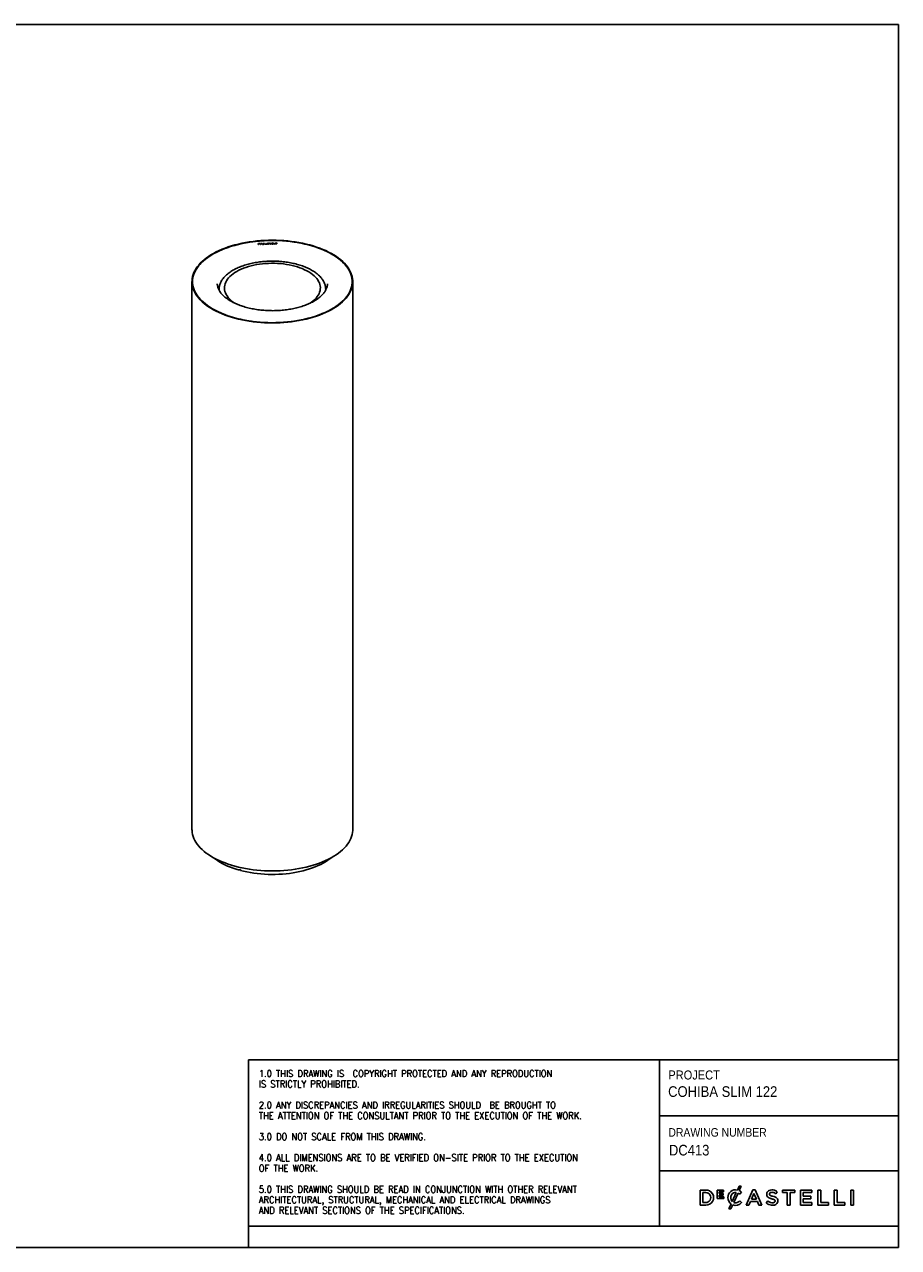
# Model space of a CAD drawing. Header units: millimetres. Extents: x 170 to 3450, y -90 to 2206.
# Tile 2 of 2: x 1810 to 3450, y -90 to 2206. Entities that reach past the tile are written whole.
import ezdxf

# ---------------------------------------------------------------- set-up
doc = ezdxf.new("R2010")
doc.units = ezdxf.units.MM
doc.header["$LTSCALE"] = 7
doc.linetypes.add('SLD-Solido', pattern=[0])
doc.layers.add('NOTE', color=3, linetype='SLD-Solido')
doc.layers.add('SCHIZZI', color=9, linetype='Continuous')
doc.styles.add('SLDTEXTSTYLE0', font='GOTHIC.TTF', dxfattribs={"width": 0.913})
doc.styles.add('SLDTEXTSTYLE1', font='romans__.ttf', dxfattribs={"width": 0.893})

msp = doc.modelspace()

# ---------------------------------------------------------------- linework, layer by layer
for p, q in [((2248.86, 1794.98), (2249.28, 1795)), ((2249.08, 1793.22), (2248.86, 1794.98)), ((2248.88, 1794.81), (2249.28, 1794.83)), ((2249.51, 1793.24), (2249.08, 1793.22)), ((2249.28, 1795), (2249.51, 1793.24)), ((2249.28, 1794.83), (2249.28, 1795)), ((2249.28, 1794.83), (2249.49, 1793.23)), ((2250.68, 1795.04), (2253.05, 1795.13)), ((2250.71, 1794.82), (2250.68, 1795.04)), ((2250.7, 1794.87), (2253.05, 1794.96)), ((2252.65, 1794.89), (2250.71, 1794.82)), ((2252.85, 1793.36), (2252.65, 1794.89)), ((2253.28, 1793.37), (2252.85, 1793.36)), ((2253.05, 1795.13), (2253.28, 1793.37)), ((2253.05, 1794.96), (2253.05, 1795.13)), ((2253.05, 1794.96), (2253.26, 1793.37)), ((2254.37, 1795.17), (2256.75, 1795.25)), ((2254.4, 1794.95), (2254.37, 1795.17)), ((2254.4, 1795), (2256.75, 1795.08)), ((2256.35, 1795.02), (2254.4, 1794.95)), ((2256.54, 1793.49), (2256.35, 1795.02)), ((2256.97, 1793.5), (2256.54, 1793.49)), ((2256.75, 1795.25), (2256.97, 1793.5)), ((2256.75, 1795.08), (2256.75, 1795.25)), ((2256.75, 1795.08), (2256.95, 1793.5)), ((2258.25, 1795.31), (2260.74, 1795.39)), ((2258.28, 1795.08), (2258.25, 1795.31)), ((2258.27, 1795.13), (2260.74, 1795.22)), ((2260.34, 1795.16), (2258.28, 1795.08)), ((2258.35, 1794.54), (2260.41, 1794.61)), ((2258.38, 1794.32), (2258.35, 1794.54)), ((2258.37, 1794.37), (2260.41, 1794.44)), ((2260.44, 1794.39), (2258.38, 1794.32)), ((2258.45, 1793.78), (2260.51, 1793.85)), ((2258.48, 1793.56), (2258.45, 1793.78)), ((2258.47, 1793.61), (2260.51, 1793.68)), ((2260.97, 1793.65), (2258.48, 1793.56)), ((2260.41, 1794.61), (2260.34, 1795.16)), ((2260.41, 1794.44), (2260.41, 1794.61)), ((2260.51, 1793.85), (2260.44, 1794.39)), ((2260.51, 1793.68), (2260.51, 1793.85)), ((2260.74, 1795.39), (2260.97, 1793.65)), ((2260.74, 1795.22), (2260.74, 1795.39)), ((2260.74, 1795.22), (2260.95, 1793.65)), ((2262.3, 1793.9), (2263.41, 1793.94)), ((2262.33, 1793.68), (2262.3, 1793.9)), ((2262.32, 1793.73), (2263.41, 1793.77)), ((2265.11, 1793.78), (2262.33, 1793.68)), ((2263.21, 1795.48), (2263.76, 1795.49)), ((2263.41, 1793.94), (2263.21, 1795.48)), ((2263.24, 1795.31), (2263.76, 1795.32)), ((2263.41, 1793.77), (2263.41, 1793.94)), ((2263.76, 1795.49), (2263.96, 1793.96)), ((2263.76, 1795.32), (2263.76, 1795.49)), ((2263.76, 1795.32), (2263.96, 1793.79)), ((2263.96, 1793.96), (2265.08, 1794)), ((2263.96, 1793.79), (2263.96, 1793.96)), ((2263.96, 1793.79), (2265.08, 1793.83)), ((2265.08, 1794), (2265.11, 1793.78)), ((2265.08, 1793.83), (2265.08, 1794)), ((2265.08, 1793.83), (2265.08, 1793.78)), ((2266.23, 1794.28), (2266.66, 1794.29)), ((2266.33, 1794.11), (2266.66, 1794.12)), ((2266.34, 1795.31), (2266.34, 1795.48)), ((2266.44, 1795.1), (2266.44, 1794.92)), ((2266.45, 1794.87), (2266.45, 1795.04)), ((2266.66, 1794.12), (2266.66, 1794.29)), ((2266.69, 1794.74), (2266.69, 1794.91)), ((2266.93, 1793.91), (2266.93, 1794.08)), ((2268.04, 1793.96), (2268.04, 1794.13)), ((2268.24, 1794.15), (2268.24, 1794.32)), ((2268.31, 1795.38), (2268.31, 1795.55)), ((2268.74, 1795.18), (2268.31, 1795.17)), ((2269.63, 1795.69), (2270.1, 1795.71)), ((2271.38, 1793.97), (2269.63, 1795.69)), ((2269.8, 1795.53), (2270.1, 1795.54)), ((2270.1, 1795.71), (2270.65, 1795.17)), ((2270.1, 1795.54), (2270.1, 1795.71)), ((2270.1, 1795.54), (2270.65, 1795)), ((2270.65, 1795.17), (2272.27, 1795.22)), ((2270.65, 1795), (2270.65, 1795.17)), ((2270.65, 1795), (2272.27, 1795.05)), ((2270.87, 1794.95), (2272.11, 1795)), ((2270.87, 1794.78), (2270.87, 1794.95)), ((2271.58, 1794.25), (2270.87, 1794.95)), ((2271.58, 1794.08), (2270.87, 1794.78)), ((2271.85, 1793.99), (2271.38, 1793.97)), ((2272.11, 1795), (2271.58, 1794.25)), ((2272.11, 1794.83), (2271.58, 1794.08)), ((2271.58, 1794.08), (2271.58, 1794.25)), ((2273.15, 1795.81), (2271.85, 1793.99)), ((2272.11, 1794.83), (2272.11, 1795)), ((2272.27, 1795.22), (2272.68, 1795.8)), ((2272.27, 1795.05), (2272.68, 1795.63)), ((2272.27, 1795.05), (2272.27, 1795.22)), ((2272.68, 1795.8), (2273.15, 1795.81)), ((2272.68, 1795.63), (2272.68, 1795.8)), ((2272.68, 1795.63), (2273.02, 1795.64)), ((2274.76, 1795.44), (2274.46, 1795.6)), ((2274.62, 1793.7), (2274.99, 1794.21)), ((2275.09, 1793.72), (2274.62, 1793.7)), ((2274.63, 1794.34), (2274.88, 1794.52)), ((2274.75, 1793.71), (2274.99, 1794.04)), ((2274.78, 1794.28), (2274.88, 1794.35)), ((2274.88, 1794.35), (2274.88, 1794.52)), ((2274.99, 1794.04), (2274.99, 1794.21)), ((2275.4, 1794.14), (2275.09, 1793.72)), ((2275.14, 1794.42), (2276.05, 1795.67)), ((2275.14, 1794.25), (2276.05, 1795.5)), ((2275.14, 1794.25), (2275.14, 1794.42)), ((2275.55, 1794.35), (2276.45, 1795.59)), ((2275.55, 1794.18), (2275.55, 1794.35)), ((2275.86, 1795.74), (2275.86, 1795.91)), ((2276.05, 1795.5), (2276.05, 1795.67)), ((2276.2, 1795.88), (2276.49, 1796.29)), ((2276.2, 1795.71), (2276.49, 1796.12)), ((2276.2, 1795.71), (2276.2, 1795.88)), ((2276.49, 1796.29), (2276.96, 1796.31)), ((2276.49, 1796.12), (2276.49, 1796.29)), ((2276.49, 1796.12), (2276.84, 1796.13)), ((2276.96, 1796.31), (2276.6, 1795.8)), ((2276.6, 1795.63), (2276.6, 1795.8)), ((2277.05, 1794.84), (2277.05, 1795.01)), ((2277.42, 1795.07), (2277.42, 1795.24)), ((2277.42, 1795.07), (2277.47, 1794.93)), ((2278.44, 1795.23), (2279.83, 1795.28)), ((2278.46, 1795.1), (2278.44, 1795.23)), ((2279.58, 1795.14), (2278.46, 1795.1)), ((2278.5, 1794.8), (2279.62, 1794.84)), ((2278.52, 1794.67), (2278.5, 1794.8)), ((2279.63, 1794.71), (2278.52, 1794.67)), ((2278.55, 1794.38), (2279.67, 1794.42)), ((2278.57, 1794.25), (2278.55, 1794.38)), ((2279.95, 1794.3), (2278.57, 1794.25)), ((2279.62, 1794.84), (2279.58, 1795.14)), ((2279.58, 1795.1), (2279.83, 1795.11)), ((2279.62, 1794.71), (2279.62, 1794.84)), ((2279.67, 1794.42), (2279.63, 1794.71)), ((2279.67, 1794.29), (2279.67, 1794.42)), ((2279.83, 1795.28), (2279.95, 1794.3)), ((2279.83, 1795.11), (2279.83, 1795.28)), ((2279.83, 1795.11), (2279.93, 1794.3)), ((2280.87, 1795.45), (2280.87, 1795.63)), ((2281.15, 1795.26), (2281.15, 1795.09)), ((2282.24, 1796.13), (2283.78, 1796.18)), ((2282.24, 1795.96), (2282.24, 1796.13)), ((2282.24, 1795.96), (2283.78, 1796.01)), ((2282.3, 1795.91), (2283.38, 1795.95)), ((2283.55, 1794.64), (2282.67, 1794.61)), ((2282.67, 1794.44), (2282.67, 1794.61)), ((2283.55, 1794.47), (2282.67, 1794.44)), ((2284, 1794.44), (2282.69, 1794.39)), ((2283.38, 1795.95), (2283.55, 1794.64)), ((2283.55, 1794.47), (2283.55, 1794.64)), ((2283.78, 1796.18), (2284, 1794.44)), ((2283.78, 1796.01), (2283.78, 1796.18)), ((2283.78, 1796.01), (2283.98, 1794.43)), ((2345.11, 1792.1), (2345.25, 1792.06)), ((2345.71, 1792.52), (2345.25, 1792.06)), ((2345.25, 1792.06), (2345.25, 1792.06)), ((2345.43, 1792.01), (2345.89, 1792.47)), ((2345.43, 1792.01), (2345.57, 1791.97)), ((2345.43, 1792.01), (2345.43, 1792.01)), ((2345.57, 1792.55), (2345.71, 1792.52)), ((2345.71, 1792.29), (2345.71, 1792.52)), ((2345.89, 1792.47), (2346.04, 1792.43)), ((2124.79, 1723.71), (2124.79, 695.11)), ((2426.49, 695.11), (2426.49, 1723.71)), ((2172.18, 1719.65), (2172.19, 1719.37)), ((2175.64, 1709.18), (2175.64, 1708.41)), ((2175.64, 1708.88), (2175.64, 1709.18)), ((2375.64, 1709.18), (2375.63, 1708.6)), ((2375.64, 1708.41), (2375.64, 1709.18)), ((2379.08, 1719.36), (2379.09, 1719.5)), ((2213.85, 620.48), (2213.85, 618.77)), ((2214.79, 620.22), (2214.79, 619.68)), ((2215.62, 618.29), (2215.62, 620)), ((2213.85, 618.77), (2214.79, 619.68))]:
    msp.add_line(p, q)
at = {"flags": 128}
for points in [[(2346.04, 1792.43), (2352.4, 1790.6), (2358.58, 1788.61), (2364.57, 1786.47), (2370.35, 1784.19), (2375.9, 1781.76), (2381.23, 1779.2), (2386.31, 1776.51), (2391.13, 1773.7), (2395.68, 1770.76), (2399.95, 1767.72), (2403.93, 1764.58), (2407.61, 1761.34), (2410.99, 1758.02), (2414.05, 1754.61), (2416.78, 1751.13), (2419.19, 1747.59), (2421.26, 1743.99), (2422.99, 1740.35), (2424.38, 1736.66), (2425.42, 1732.95), (2426.11, 1729.21), (2426.45, 1725.47), (2426.44, 1721.71), (2426.07, 1717.96), (2425.36, 1714.23), (2424.29, 1710.52), (2422.88, 1706.84), (2421.13, 1703.19), (2419.04, 1699.6), (2416.61, 1696.06), (2413.85, 1692.59), (2410.77, 1689.19), (2407.38, 1685.87), (2403.67, 1682.63), (2399.67, 1679.5), (2395.38, 1676.46), (2390.81, 1673.54), (2385.97, 1670.74), (2380.88, 1668.05), (2375.54, 1665.5), (2369.96, 1663.08), (2364.17, 1660.81), (2358.17, 1658.68), (2351.97, 1656.7), (2345.6, 1654.88), (2339.07, 1653.22), (2332.39, 1651.73), (2325.57, 1650.4), (2318.64, 1649.25), (2311.61, 1648.26), (2304.49, 1647.46), (2297.31, 1646.83), (2290.07, 1646.38), (2282.81, 1646.11), (2275.52, 1646.02), (2268.24, 1646.11), (2260.97, 1646.39), (2253.74, 1646.84), (2246.56, 1647.48), (2239.45, 1648.29), (2232.42, 1649.28), (2225.49, 1650.44), (2218.68, 1651.77), (2212, 1653.27), (2205.47, 1654.94), (2199.1, 1656.76), (2192.91, 1658.74), (2186.92, 1660.88), (2181.13, 1663.16), (2175.56, 1665.58), (2170.23, 1668.13), (2165.14, 1670.82), (2160.31, 1673.63), (2155.75, 1676.56), (2151.47, 1679.59), (2147.48, 1682.73), (2143.79, 1685.97), (2140.4, 1689.29), (2137.33, 1692.69), (2134.58, 1696.17), (2132.17, 1699.71), (2130.08, 1703.31), (2128.34, 1706.95), (2126.94, 1710.63), (2125.89, 1714.35), (2125.18, 1718.08), (2124.83, 1721.83), (2124.83, 1725.58), (2125.18, 1729.33), (2125.88, 1733.07), (2126.93, 1736.78), (2128.33, 1740.46), (2130.07, 1744.11), (2132.16, 1747.7), (2134.57, 1751.24), (2137.32, 1754.72), (2140.39, 1758.12), (2143.77, 1761.45), (2147.46, 1764.68), (2151.45, 1767.82), (2155.73, 1770.86), (2160.29, 1773.78), (2165.12, 1776.59), (2170.21, 1779.28), (2175.54, 1781.84), (2181.1, 1784.26), (2186.89, 1786.54), (2192.88, 1788.67), (2199.07, 1790.66), (2205.44, 1792.48), (2211.97, 1794.15), (2218.64, 1795.65), (2225.45, 1796.98), (2232.38, 1798.15), (2239.41, 1799.13), (2246.52, 1799.95), (2253.7, 1800.58), (2260.94, 1801.04), (2268.2, 1801.31), (2275.49, 1801.41), (2282.77, 1801.32), (2290.04, 1801.05), (2297.27, 1800.61), (2304.46, 1799.98), (2311.57, 1799.17), (2318.6, 1798.19), (2325.54, 1797.03), (2332.35, 1795.71), (2339.04, 1794.21), (2345.57, 1792.55)], [(2345.57, 1791.97), (2351.94, 1790.14), (2358.12, 1788.15), (2364.11, 1786), (2369.89, 1783.71), (2375.45, 1781.28), (2380.77, 1778.71), (2385.84, 1776.01), (2390.65, 1773.19), (2395.19, 1770.25), (2399.44, 1767.19), (2403.41, 1764.04), (2407.06, 1760.79), (2410.41, 1757.45), (2413.44, 1754.03), (2416.14, 1750.54), (2418.51, 1746.99), (2420.54, 1743.38), (2422.23, 1739.73), (2423.56, 1736.04), (2424.55, 1732.31), (2425.19, 1728.57), (2425.47, 1724.82), (2425.4, 1721.06), (2424.97, 1717.31), (2424.19, 1713.58), (2423.05, 1709.87), (2421.57, 1706.19), (2419.74, 1702.55), (2417.57, 1698.96), (2415.06, 1695.44), (2412.23, 1691.98), (2409.07, 1688.59), (2405.59, 1685.29), (2401.81, 1682.08), (2397.72, 1678.96), (2393.35, 1675.96), (2388.7, 1673.06), (2383.78, 1670.29), (2378.6, 1667.64), (2373.18, 1665.13), (2367.53, 1662.75), (2361.66, 1660.52), (2355.59, 1658.44), (2349.33, 1656.51), (2342.89, 1654.75), (2336.3, 1653.14), (2329.56, 1651.71), (2322.69, 1650.44), (2315.71, 1649.35), (2308.64, 1648.43), (2301.49, 1647.69), (2294.27, 1647.14), (2287.02, 1646.76), (2279.73, 1646.57), (2272.44, 1646.55), (2265.15, 1646.73), (2257.89, 1647.08), (2250.67, 1647.62), (2243.51, 1648.33), (2236.43, 1649.23), (2229.43, 1650.3), (2222.55, 1651.54), (2215.8, 1652.96), (2209.18, 1654.54), (2202.73, 1656.29), (2196.44, 1658.2), (2190.35, 1660.26), (2184.45, 1662.47), (2178.77, 1664.83), (2173.32, 1667.33), (2168.12, 1669.96), (2163.17, 1672.71), (2158.48, 1675.59), (2154.07, 1678.59), (2149.95, 1681.69), (2146.13, 1684.89), (2142.62, 1688.18), (2139.42, 1691.55), (2136.54, 1695.01), (2133.99, 1698.53), (2131.78, 1702.11), (2129.91, 1705.74), (2128.38, 1709.41), (2127.21, 1713.12), (2126.38, 1716.85), (2125.91, 1720.6), (2125.79, 1724.36), (2126.03, 1728.11), (2126.62, 1731.85), (2127.57, 1735.58), (2128.86, 1739.28), (2130.51, 1742.94), (2132.5, 1746.55), (2134.82, 1750.11), (2137.48, 1753.61), (2140.47, 1757.04), (2143.78, 1760.38), (2147.4, 1763.65), (2151.33, 1766.81), (2155.54, 1769.88), (2160.05, 1772.83), (2164.83, 1775.67), (2169.87, 1778.39), (2175.16, 1780.97), (2180.68, 1783.42), (2186.44, 1785.73), (2192.4, 1787.89), (2198.57, 1789.9), (2204.91, 1791.76), (2211.42, 1793.45), (2218.09, 1794.97), (2224.89, 1796.33), (2231.81, 1797.52), (2238.83, 1798.53), (2245.95, 1799.36), (2253.13, 1800.02), (2260.36, 1800.49), (2267.64, 1800.78), (2274.93, 1800.89), (2282.22, 1800.82), (2289.5, 1800.56), (2296.74, 1800.12), (2303.93, 1799.5), (2311.06, 1798.71), (2318.1, 1797.73), (2325.05, 1796.58), (2331.87, 1795.25), (2338.56, 1793.76), (2345.11, 1792.1)], [(2265.65, 1800.72), (2258.38, 1800.38), (2251.16, 1799.86), (2243.99, 1799.15), (2236.89, 1798.27), (2229.89, 1797.21), (2223, 1795.97), (2216.23, 1794.57), (2209.6, 1793), (2203.13, 1791.26), (2196.83, 1789.36), (2190.72, 1787.31), (2184.81, 1785.1), (2179.11, 1782.75), (2173.65, 1780.26), (2168.42, 1777.64), (2163.45, 1774.88), (2158.75, 1772.01), (2154.32, 1769.02), (2150.18, 1765.92), (2146.34, 1762.73), (2142.81, 1759.44), (2139.59, 1756.07), (2136.69, 1752.62), (2134.12, 1749.1), (2131.89, 1745.52), (2130, 1741.89), (2128.46, 1738.22), (2127.26, 1734.51), (2126.41, 1730.77), (2125.92, 1727.02), (2125.79, 1723.27), (2126.01, 1719.51), (2126.58, 1715.76), (2127.51, 1712.03), (2128.79, 1708.33), (2130.42, 1704.67), (2132.39, 1701.05), (2134.71, 1697.49), (2137.35, 1693.98), (2140.33, 1690.55), (2143.62, 1687.2), (2147.23, 1683.93), (2151.14, 1680.76), (2155.35, 1677.69), (2159.85, 1674.72), (2164.61, 1671.88), (2169.65, 1669.16), (2174.93, 1666.56), (2180.45, 1664.11), (2186.2, 1661.79), (2192.16, 1659.62), (2198.32, 1657.6), (2204.66, 1655.74), (2211.17, 1654.04), (2217.83, 1652.51), (2224.63, 1651.14), (2231.55, 1649.95), (2238.58, 1648.93), (2245.69, 1648.09), (2252.87, 1647.43), (2260.11, 1646.95), (2267.39, 1646.65), (2274.68, 1646.54), (2281.98, 1646.61), (2289.26, 1646.86), (2296.51, 1647.29), (2303.71, 1647.9), (2310.84, 1648.7), (2317.89, 1649.67), (2324.84, 1650.82), (2331.68, 1652.14), (2338.38, 1653.63), (2344.93, 1655.28), (2351.31, 1657.1), (2357.52, 1659.08), (2363.53, 1661.21), (2369.34, 1663.49), (2374.92, 1665.91), (2380.27, 1668.47), (2385.37, 1671.16), (2390.21, 1673.97), (2394.77, 1676.9), (2399.06, 1679.94), (2403.05, 1683.09), (2406.74, 1686.33), (2410.11, 1689.67), (2413.17, 1693.08), (2415.91, 1696.56), (2418.31, 1700.11), (2420.37, 1703.72), (2422.09, 1707.37), (2423.46, 1711.06), (2424.48, 1714.79), (2425.15, 1718.53), (2425.46, 1722.28), (2425.42, 1726.04), (2425.02, 1729.8), (2424.27, 1733.53), (2423.16, 1737.25), (2421.71, 1740.93), (2419.91, 1744.58), (2417.77, 1748.17), (2415.29, 1751.7), (2412.47, 1755.17), (2409.34, 1758.57), (2405.88, 1761.88), (2402.12, 1765.1), (2398.06, 1768.22), (2393.71, 1771.24), (2389.08, 1774.14), (2384.17, 1776.93), (2379.02, 1779.59), (2373.61, 1782.11), (2367.97, 1784.5), (2362.12, 1786.74), (2356.06, 1788.84), (2349.81, 1790.78), (2343.38, 1792.56), (2336.79, 1794.17), (2330.06, 1795.62), (2323.2, 1796.9), (2316.22, 1798.01), (2309.15, 1798.94), (2302, 1799.69), (2294.78, 1800.26), (2287.53, 1800.65), (2280.24, 1800.86), (2272.94, 1800.88), (2265.65, 1800.72)], [(2266.03, 1794.98), (2266.01, 1795.05), (2266.01, 1795.12), (2266.02, 1795.18), (2266.05, 1795.25), (2266.1, 1795.31), (2266.17, 1795.37), (2266.25, 1795.43), (2266.34, 1795.48)], [(2266.63, 1795.31), (2266.57, 1795.28), (2266.53, 1795.25), (2266.49, 1795.22), (2266.47, 1795.19), (2266.45, 1795.15), (2266.44, 1795.11), (2266.44, 1795.07), (2266.45, 1795.04)], [(2266.44, 1794.92), (2266.44, 1794.9), (2266.45, 1794.87)], [(2268.04, 1794.13), (2268.14, 1794.17), (2268.2, 1794.23), (2268.24, 1794.29), (2268.24, 1794.36), (2268.2, 1794.42), (2268.14, 1794.47), (2268.04, 1794.52), (2267.93, 1794.55)], [(2268.07, 1794.76), (2268.29, 1794.7), (2268.47, 1794.62), (2268.59, 1794.51), (2268.66, 1794.39), (2268.66, 1794.26), (2268.6, 1794.14), (2268.47, 1794.03), (2268.29, 1793.95)], [(2277.01, 1795.19), (2277.04, 1795.07), (2277.05, 1794.96), (2277.01, 1794.84), (2276.93, 1794.73), (2276.83, 1794.63), (2276.69, 1794.54), (2276.52, 1794.47), (2276.33, 1794.41)], [(2277.42, 1795.24), (2277.47, 1795.09), (2277.47, 1794.94), (2277.42, 1794.79), (2277.33, 1794.64), (2277.18, 1794.51), (2277, 1794.39), (2276.77, 1794.29), (2276.52, 1794.21)], [(2281.21, 1794.65), (2281.04, 1794.75), (2280.91, 1794.86), (2280.81, 1794.98), (2280.74, 1795.11), (2280.72, 1795.24), (2280.73, 1795.37), (2280.78, 1795.5), (2280.87, 1795.63)], [(2281.51, 1794.81), (2281.39, 1794.88), (2281.29, 1794.96), (2281.21, 1795.05), (2281.17, 1795.15), (2281.15, 1795.24), (2281.16, 1795.34), (2281.19, 1795.44), (2281.26, 1795.53)], [(2204.71, 1683.22), (2203.74, 1683.87), (2200.48, 1686.25), (2197.52, 1688.73), (2194.87, 1691.31), (2192.54, 1693.96), (2190.53, 1696.68), (2188.86, 1699.46), (2187.53, 1702.29), (2186.55, 1705.16), (2185.92, 1708.05), (2185.65, 1710.96), (2185.73, 1713.88), (2186.17, 1716.78), (2186.95, 1719.66), (2188.09, 1722.51), (2189.58, 1725.32), (2191.4, 1728.08), (2193.56, 1730.77), (2196.04, 1733.39), (2198.83, 1735.92), (2201.93, 1738.36), (2205.32, 1740.69), (2208.98, 1742.9), (2212.91, 1745), (2217.09, 1746.96), (2221.5, 1748.79), (2226.12, 1750.46), (2230.94, 1751.99), (2235.93, 1753.35), (2241.08, 1754.56), (2246.36, 1755.59), (2251.77, 1756.45), (2257.26, 1757.13), (2262.83, 1757.64), (2268.45, 1757.96), (2274.1, 1758.1), (2279.75, 1758.06), (2285.39, 1757.84), (2290.99, 1757.43), (2296.52, 1756.84), (2301.98, 1756.08), (2307.33, 1755.14), (2312.56, 1754.03), (2317.64, 1752.75)], [(2317.64, 1752.75), (2322.55, 1751.31), (2327.28, 1749.72), (2331.81, 1747.97), (2336.11, 1746.08), (2340.18, 1744.06), (2343.99, 1741.91), (2347.53, 1739.64), (2350.79, 1737.26), (2353.75, 1734.78), (2356.4, 1732.21), (2358.74, 1729.55), (2360.74, 1726.83), (2362.41, 1724.05), (2363.74, 1721.22), (2364.72, 1718.35), (2365.35, 1715.46), (2365.62, 1712.55), (2365.54, 1709.64), (2365.11, 1706.73), (2364.32, 1703.85), (2363.18, 1701), (2361.69, 1698.19), (2359.87, 1695.43), (2357.71, 1692.74), (2355.23, 1690.12), (2352.44, 1687.59), (2349.34, 1685.16), (2347.1, 1683.58)], [(2124.79, 695.11), (2124.83, 693.23), (2125.18, 689.48), (2125.89, 685.75), (2126.94, 682.03), (2128.34, 678.35), (2130.08, 674.71), (2132.17, 671.11), (2134.58, 667.57), (2137.33, 664.09), (2140.4, 660.69), (2143.79, 657.37), (2147.48, 654.13), (2151.47, 650.99), (2155.75, 647.96), (2160.31, 645.03), (2165.14, 642.22), (2170.23, 639.53), (2175.56, 636.98), (2181.13, 634.56), (2186.92, 632.28), (2192.91, 630.14), (2199.1, 628.16), (2205.47, 626.34), (2212, 624.67), (2218.68, 623.17), (2225.49, 621.84), (2232.42, 620.68), (2239.45, 619.69), (2246.56, 618.88), (2253.74, 618.24), (2260.97, 617.79), (2268.24, 617.51), (2275.52, 617.42), (2282.81, 617.51), (2290.07, 617.78), (2297.31, 618.23), (2304.49, 618.86), (2311.61, 619.66), (2318.64, 620.64), (2325.57, 621.8), (2332.39, 623.13), (2339.07, 624.62), (2345.6, 626.28), (2351.97, 628.1), (2358.17, 630.08), (2364.17, 632.21), (2369.96, 634.48), (2375.54, 636.9), (2380.88, 639.45), (2385.97, 642.13), (2390.81, 644.94), (2395.38, 647.86), (2399.67, 650.9), (2403.67, 654.03), (2407.38, 657.27), (2410.77, 660.59), (2413.85, 663.99), (2416.61, 667.46), (2419.04, 671), (2421.13, 674.59), (2422.88, 678.24), (2424.29, 681.92), (2425.36, 685.63), (2426.07, 689.36), (2426.44, 693.11), (2426.49, 695.11)], [(2213.85, 618.77), (2207.96, 620.5), (2202.26, 622.39), (2196.76, 624.42), (2191.47, 626.61), (2186.41, 628.92), (2181.58, 631.38), (2177.02, 633.95), (2172.71, 636.65), (2168.69, 639.46), (2165.1, 642.25)], [(2386.18, 642.25), (2383.74, 640.32), (2379.8, 637.48), (2375.58, 634.75), (2371.08, 632.14), (2366.34, 629.65), (2361.34, 627.29), (2356.12, 625.06), (2350.68, 622.98), (2345.04, 621.05), (2339.21, 619.27), (2333.21, 617.65), (2327.05, 616.19), (2320.75, 614.9), (2314.34, 613.78), (2307.82, 612.83), (2301.21, 612.06), (2294.53, 611.47), (2287.8, 611.05), (2281.04, 610.82), (2274.27, 610.76), (2267.5, 610.89), (2260.75, 611.2), (2254.04, 611.69), (2247.39, 612.35), (2240.81, 613.2), (2234.33, 614.21), (2227.96, 615.4), (2221.72, 616.76), (2215.62, 618.29)]]:
    msp.add_lwpolyline(points, dxfattribs=at)
for centre, radius, start, end in [((2266.52, 1794.8), 0.54, 109.09925, 156.59494), ((2266.61, 1795.44), 0.734, 218.3863, 268.22702), ((2266.85, 1794.54), 0.667, 203.29654, 260.29189), ((2267.45, 1792.4), 3.27, 74.65404, 109.7611), ((2267.45, 1792.23), 3.27, 74.65404, 109.7611), ((2266.72, 1795.27), 0.359, 220.46733, 265.14556), ((2266.72, 1795.1), 0.359, 220.46733, 265.14556), ((2267.79, 1802.02), 7.42, 260.61795, 266.45339), ((2267.44, 1792.92), 2.52, 74.7503, 108.90816), ((2267.01, 1794.46), 0.389, 205.62339, 257.06883), ((2267.01, 1794.29), 0.389, 205.62339, 257.06883), ((2268.06, 1804.4), 9.59, 261.80203, 266.00464), ((2268.06, 1804.23), 9.59, 261.80203, 266.00464), ((2267.41, 1796.53), 2.73, 255.72809, 288.89082), ((2267.41, 1795.97), 1.95, 255.72231, 288.972), ((2267.41, 1795.8), 1.95, 255.72231, 288.972), ((2266.96, 1788.85), 5.78, 80.29532, 86.24068), ((2266.96, 1788.29), 6.56, 80.29529, 86.24087), ((2266.96, 1788.12), 6.56, 80.29529, 86.24087), ((2268.01, 1794.19), 0.241, 279.13468, 349.86358), ((2268.03, 1793.86), 0.729, 31.41753, 87.33478), ((2268.04, 1795.08), 0.284, 17.14261, 76.51433), ((2268.22, 1795.01), 0.553, 18.1823, 79.8344), ((2268.1, 1794.63), 0.779, 44.63155, 74.36075), ((2275.68, 1793.35), 2.56, 85.94488, 118.60132), ((2275.71, 1792.97), 2.77, 86.7918, 113.17131), ((2275.54, 1796.35), 2.21, 245.58375, 255.62594), ((2275.69, 1793.83), 1.86, 85.52488, 120.08839), ((2275.57, 1795.94), 1.58, 244.22525, 254.2799), ((2275.57, 1795.77), 1.58, 244.22525, 254.2799), ((2275.76, 1797.29), 3.18, 263.39154, 283.79631), ((2275.76, 1796.71), 2.37, 264.7813, 283.78842), ((2275.76, 1796.54), 2.37, 264.7813, 283.78842), ((2275.79, 1793.31), 2.38, 83.72247, 88.81357), ((2275.79, 1792.73), 3.18, 82.59706, 88.65191), ((2275.79, 1792.56), 3.18, 82.59706, 88.65191), ((2276.25, 1795.06), 0.831, 275.37816, 344.43801), ((2276.25, 1794.73), 0.878, 30.85118, 77.26387), ((2276.37, 1794.58), 1.25, 32.27423, 79.31066), ((2276.37, 1794.4), 1.25, 32.27423, 79.31066), ((2281.28, 1795.06), 0.568, 135.92762, 168.13783), ((2282.28, 1793.93), 2.2, 91.02218, 129.5984), ((2282.28, 1793.76), 2.2, 91.02218, 129.5984), ((2281.69, 1795.16), 0.552, 186.92507, 250.53665), ((2282.41, 1797.27), 2.88, 245.30843, 271.53868), ((2282.33, 1794.22), 1.69, 91.07939, 129.32665), ((2282.43, 1796.81), 2.2, 245.39432, 271.62036), ((2282.43, 1796.64), 2.2, 245.39432, 271.62036), ((2282.46, 1804.12), 9.52, 270.15081, 271.23851), ((2282.46, 1803.95), 9.52, 270.15081, 271.23851), ((2282.46, 1804.74), 10.35, 270.15081, 271.23851), ((2265.89, 808.47), 195.06, 254.52521, 255.06576)]:
    msp.add_arc(centre, radius, start, end)
for points, knots in [([(2375.59, 1708.55), (2375.61, 1708.99), (2375.67, 1710.42), (2375.44, 1712.86), (2374.91, 1715.86), (2374.06, 1718.83), (2372.89, 1721.76), (2371.42, 1724.66), (2369.64, 1727.51), (2367.55, 1730.3), (2365.17, 1733.03), (2362.5, 1735.67), (2359.55, 1738.23), (2356.34, 1740.69), (2352.86, 1743.05), (2349.14, 1745.3), (2345.19, 1747.43), (2341.02, 1749.43), (2336.65, 1751.3), (2332.08, 1753.04), (2327.34, 1754.64), (2322.44, 1756.09), (2317.4, 1757.39), (2312.23, 1758.55), (2306.94, 1759.54), (2301.55, 1760.39), (2296.09, 1761.07), (2290.56, 1761.59), (2284.99, 1761.94), (2279.38, 1762.13), (2273.77, 1762.16), (2268.16, 1762.02), (2262.58, 1761.72), (2257.03, 1761.26), (2251.54, 1760.63), (2246.13, 1759.84), (2240.81, 1758.9), (2235.6, 1757.8), (2230.51, 1756.55), (2225.57, 1755.14), (2220.77, 1753.59), (2216.15, 1751.91), (2211.71, 1750.08), (2207.47, 1748.12), (2203.45, 1746.03), (2199.64, 1743.83), (2196.08, 1741.5), (2192.76, 1739.06), (2189.71, 1736.52), (2186.93, 1733.89), (2184.43, 1731.16), (2182.23, 1728.36), (2180.34, 1725.49), (2178.75, 1722.56), (2177.49, 1719.59), (2176.54, 1716.59), (2175.93, 1713.57), (2175.63, 1710.99), (2175.67, 1709.42), (2175.68, 1708.85)], [0, 0, 0, 0, 0.0074473, 0.0247173, 0.0419895, 0.0593055, 0.0767037, 0.0942094, 0.1118325, 0.1295688, 0.1474036, 0.1653162, 0.183285, 0.2012901, 0.2193152, 0.2373481, 0.255378, 0.2734003, 0.2914121, 0.3094123, 0.3274006, 0.3453774, 0.3633434, 0.3812998, 0.3992477, 0.4171882, 0.4351227, 0.4530523, 0.4709785, 0.4889022, 0.5068249, 0.5247476, 0.5426712, 0.560597, 0.5785261, 0.5964598, 0.6143993, 0.632346, 0.6503013, 0.6682664, 0.6862426, 0.7042311, 0.722233, 0.7402489, 0.758279, 0.7763226, 0.7943775, 0.81244, 0.8305015, 0.8485498, 0.8665696, 0.8845411, 0.9024413, 0.920247, 0.9379389, 0.9555073, 0.9729565, 0.9903073, 1, 1, 1, 1]), ([(2379.07, 1719.49), (2379.01, 1718.65), (2378.88, 1716.87), (2378.3, 1714.17), (2377.41, 1711.39), (2376.21, 1708.65), (2374.71, 1705.94), (2372.92, 1703.28), (2370.84, 1700.67), (2368.48, 1698.12), (2365.84, 1695.62), (2362.93, 1693.2), (2359.75, 1690.85), (2356.32, 1688.59), (2352.64, 1686.42), (2348.73, 1684.34), (2344.59, 1682.38), (2340.23, 1680.53), (2335.68, 1678.79), (2330.94, 1677.19), (2326.03, 1675.71), (2320.96, 1674.38), (2315.75, 1673.18), (2310.42, 1672.14), (2304.97, 1671.24), (2299.44, 1670.49), (2293.83, 1669.91), (2288.16, 1669.47), (2282.46, 1669.2), (2276.73, 1669.09), (2271, 1669.14), (2265.29, 1669.35), (2259.6, 1669.72), (2253.97, 1670.25), (2248.4, 1670.94), (2242.92, 1671.78), (2237.54, 1672.77), (2232.28, 1673.91), (2227.15, 1675.19), (2222.18, 1676.61), (2217.37, 1678.17), (2212.74, 1679.86), (2208.31, 1681.66), (2204.08, 1683.59), (2200.08, 1685.62), (2196.31, 1687.76), (2192.79, 1689.99), (2189.52, 1692.3), (2186.52, 1694.69), (2183.78, 1697.14), (2181.33, 1699.66), (2179.16, 1702.22), (2177.27, 1704.83), (2175.67, 1707.48), (2174.36, 1710.15), (2173.35, 1712.86), (2172.64, 1715.6), (2172.26, 1717.85), (2172.23, 1719.2), (2172.22, 1719.62)], [0, 0, 0, 0, 0.0168009, 0.0353449, 0.0537589, 0.0719985, 0.0900595, 0.1079639, 0.1257449, 0.1434365, 0.1610683, 0.1786638, 0.1962406, 0.2138111, 0.2313822, 0.2489594, 0.2665469, 0.2841466, 0.3017595, 0.3193856, 0.3370245, 0.3546753, 0.3723369, 0.3900082, 0.4076879, 0.4253747, 0.4430674, 0.4607648, 0.4784655, 0.4961685, 0.5138724, 0.531576, 0.5492777, 0.5669764, 0.5846709, 0.6023598, 0.6200419, 0.6377158, 0.6553804, 0.6730341, 0.6906759, 0.7083043, 0.7259185, 0.7435178, 0.7611017, 0.778671, 0.7962271, 0.8137732, 0.8313149, 0.8488577, 0.8664124, 0.8839947, 0.901626, 0.9193338, 0.9371506, 0.9551106, 0.9732427, 0.9915577, 1, 1, 1, 1])]:
    msp.add_open_spline(points, degree=3, knots=knots)
at = {"layer": 'SCHIZZI'}
msp.add_line((3450.32, 2206.39), (170.48, 2206.39), dxfattribs=at)
at = {"layer": 'SCHIZZI', "color": 7, "true_color": 0xffffff}
for p, q in [((3450.48, -89.61), (3450.32, 2206.39)), ((2230.93, 262.59), (2230.93, -49.61)), ((2230.93, 262.59), (3450.45, 262.59)), ((3002.27, 262.59), (3002.27, -49.61)), ((3002.27, 157.94), (3450.46, 157.94)), ((3002.27, 54.22), (3450.47, 54.22)), ((3151.54, 25.78), (3148.15, 18.34)), ((3155.45, 25.78), (3151.54, 25.78)), ((3151.57, 17.26), (3155.45, 25.78)), ((3088.64, 18.3), (3078.09, 18.3)), ((3078.09, 18.3), (3078.09, -9.89)), ((3083.28, -5.14), (3083.28, 13.55)), ((3083.28, 13.55), (3088.64, 13.55)), ((3122.28, 18.1), (3110.48, 18.1)), ((3110.48, 18.1), (3110.48, 2.47)), ((3110.48, 2.47), (3122.39, 2.47)), ((3113.9, 11.87), (3113.9, 15.04)), ((3113.9, 15.04), (3122.28, 15.04)), ((3121.27, 11.87), (3113.9, 11.87)), ((3113.9, 8.81), (3121.27, 8.81)), ((3113.9, 5.53), (3113.9, 8.81)), ((3122.39, 5.53), (3113.9, 5.53)), ((3121.27, 8.81), (3121.27, 11.87)), ((3122.28, 15.04), (3122.28, 18.1)), ((3122.39, 2.47), (3122.39, 5.53)), ((3130.26, 4.07), (3130.26, 4.12)), ((3146.06, 13.89), (3138.41, -2.91)), ((3141.4, -4.93), (3149.46, 12.77)), ((3152.56, 10.46), (3155.9, 14.3)), ((3155.9, 14.3), (3155.8, 14.39)), ((3176.82, 18.5), (3164.42, -9.89)), ((3174.53, 1.48), (3179.1, 12.14)), ((3183.72, 1.48), (3174.53, 1.48)), ((3181.55, 18.5), (3176.82, 18.5)), ((3179.1, 12.14), (3183.72, 1.48)), ((3181.58, 18.41), (3181.55, 18.5)), ((3193.94, -9.89), (3181.58, 18.41)), ((3220.19, 11.23), (3222.98, 15.16)), ((3255.74, 18.3), (3232.82, 18.3)), ((3232.82, 18.3), (3232.82, 13.47)), ((3232.82, 13.47), (3241.67, 13.47)), ((3241.67, 13.47), (3241.67, -9.89)), ((3246.89, -9.89), (3246.89, 13.47)), ((3246.89, 13.47), (3255.74, 13.47)), ((3255.74, 13.47), (3255.74, 18.3)), ((3287.59, 18.3), (3266.62, 18.3)), ((3266.62, 18.3), (3266.62, -9.89)), ((3271.81, 6.66), (3271.81, 13.63)), ((3271.81, 13.63), (3287.59, 13.63)), ((3285.8, 6.66), (3271.81, 6.66)), ((3271.81, 1.99), (3285.8, 1.99)), ((3271.81, -5.22), (3271.81, 1.99)), ((3285.8, 1.99), (3285.8, 6.66)), ((3287.59, 13.63), (3287.59, 18.3)), ((3304.49, 18.3), (3299.31, 18.3)), ((3299.31, 18.3), (3299.31, -9.89)), ((3304.49, -5.14), (3304.49, 18.3)), ((3335.14, 18.3), (3329.96, 18.3)), ((3329.96, 18.3), (3329.96, -9.89)), ((3335.14, -5.14), (3335.14, 18.3)), ((3360.89, 18.3), (3360.89, -9.89)), ((3366.07, 18.3), (3360.89, 18.3)), ((3366.07, -9.89), (3366.07, 18.3)), ((3078.09, -9.89), (3088.64, -9.89)), ((3088.64, -5.14), (3083.28, -5.14)), ((3136.19, -7.77), (3131.97, -17.03)), ((3131.97, -17.03), (3135.89, -17.03)), ((3135.89, -17.03), (3139.35, -9.44)), ((3156.1, -5.28), (3152.76, -1.9)), ((3156, -5.38), (3156.1, -5.28)), ((3164.42, -9.89), (3169.75, -9.89)), ((3169.75, -9.89), (3172.62, -3.15)), ((3172.62, -3.15), (3185.63, -3.15)), ((3185.63, -3.15), (3188.46, -9.89)), ((3188.46, -9.89), (3193.94, -9.89)), ((3205.19, -2.04), (3202.06, -5.76)), ((3241.67, -9.89), (3246.89, -9.89)), ((3266.62, -9.89), (3287.79, -9.89)), ((3287.79, -5.22), (3271.81, -5.22)), ((3287.79, -9.89), (3287.79, -5.22)), ((3299.31, -9.89), (3319.16, -9.89)), ((3319.16, -5.14), (3304.49, -5.14)), ((3319.16, -9.89), (3319.16, -5.14)), ((3329.96, -9.89), (3349.81, -9.89)), ((3349.81, -5.14), (3335.14, -5.14)), ((3349.81, -9.89), (3349.81, -5.14)), ((3360.89, -9.89), (3366.07, -9.89)), ((2230.93, -49.61), (2230.93, -89.61)), ((2230.93, -49.61), (3450.47, -49.61)), ((170.48, -89.61), (3450.48, -89.61))]:
    msp.add_line(p, q, dxfattribs=at)
for centre, radius, start, end in [((3089.4, 4.2), 14.11, 266.90157, 93.09843), ((3088.84, 4.2), 9.35, 268.76628, 91.23372), ((3144.71, 4.29), 14.46, 76.24523, 180.89091), ((3145.03, 4.07), 14.77, 180, 233.25786), ((3146.48, 4.29), 10.81, 153.58432, 221.73663), ((3144.69, 5.18), 8.82, 81.04863, 153.58432), ((3142.34, -0.03), 14.65, 45.72598, 60.90731), ((3145.28, 3.42), 15.2, 45.71394, 65.58709), ((3212.21, 10.27), 9.09, 162.43966, 192.31941), ((3209.25, 9.46), 6.02, 190.78984, 232.66765), ((3210.97, 10.41), 7.87, 114.63446, 160.64301), ((3212.38, 13.57), 11.18, 232.66765, 251.27083), ((3212.66, 6.73), 11.92, 89.50788, 114.63446), ((3211.38, 10.84), 3.13, 146.85935, 193.31029), ((3210.88, 10.73), 2.62, 193.31029, 230.56735), ((3211.94, 9.91), 4.14, 98.98092, 140.32353), ((3217.52, 26.6), 25.19, 249.70068, 255.51463), ((3213.3, 14.02), 6.7, 232.44778, 252.59774), ((3207.88, -10.72), 13.36, 73.32325, 75.51463), ((3212.75, 4.82), 9.3, 77.54474, 98.98092), ((3221.81, 37.41), 31.59, 250.55867, 257.31246), ((3215.96, 17.92), 16.41, 254.99999, 258.29329), ((3207.9, -20.97), 23.31, 70.27129, 78.29329), ((3212.88, 1.78), 16.86, 72.44471, 90.39732), ((3211.51, 0.4), 13.88, 51.25781, 76.47292), ((3210.55, -13.9), 20.95, 64.63254, 78.09895), ((3213.05, -7.06), 8.49, 58.43436, 71.28416), ((3216.08, -2.26), 2.81, 27.46177, 59.71525), ((3212.19, 1.13), 17.69, 52.42183, 70.96437), ((3216.67, -1.99), 7.57, 28.77124, 67.85987), ((3214.73, -1.76), 9.23, 338.409, 21.69569), ((3144.71, 4.76), 15.18, 249.30365, 318.58458), ((3144.87, 3.8), 9.4, 248.28377, 285.8766), ((3143.84, 6.38), 12.17, 287.21436, 317.11848), ((3213.65, 6.97), 17.21, 227.67997, 255.77334), ((3214.54, 7.64), 13.46, 225.98856, 252.68232), ((3213.84, 7.73), 18, 255.77334, 272.44794), ((3213.9, 5.57), 11.29, 252.68232, 275.6739), ((3214.31, 1.6), 11.85, 271.47111, 299.92604), ((3214.58, -0.43), 5.26, 274.6813, 307.58878), ((3216, -2.41), 2.82, 309.48388, 346.59381), ((3215.45, -2.28), 3.39, 346.59381, 22.92671), ((3216.58, -2.35), 7.3, 299.92604, 337.37946)]:
    msp.add_arc(centre, radius, start, end, dxfattribs=at)

# ---------------------------------------------------------------- texts
at = {"layer": 'NOTE', "color": 7, "true_color": 0xffffff, "attachment_point": 1}
for s, insert, char_height, style in [('1.0 THIS DRAWING IS  COPYRIGHT PROTECTED AND ANY REPRODUCTION', (2250.22, 243.44), 12.8, 'SLDTEXTSTYLE1'), ('PROJECT', (3018.68, 242.78), 16.933, 'SLDTEXTSTYLE0'), ('IS STRICTLY PROHIBITED.', (2250.22, 223.68), 12.8, 'SLDTEXTSTYLE1'), ('COHIBA SLIM 122', (3018.15, 213.17), 20, 'SLDTEXTSTYLE0'), ('2.0 ANY DISCREPANCIES AND IRREGULARITIES SHOULD  BE BROUGHT TO ', (2250.22, 184.17), 12.8, 'SLDTEXTSTYLE1'), ('THE ATTENTION OF THE CONSULTANT PRIOR TO THE EXECUTION OF THE WORK.', (2250.22, 164.42), 12.8, 'SLDTEXTSTYLE1'), ('3.0 DO NOT SCALE FROM THIS DRAWING.', (2250.22, 124.91), 12.8, 'SLDTEXTSTYLE1'), ('DRAWING NUMBER', (3018.68, 134.56), 16, 'SLDTEXTSTYLE0'), (' DC413', (3012.84, 103.19), 20, 'SLDTEXTSTYLE0'), ('4.0 ALL DIMENSIONS ARE TO BE VERIFIED ON-SITE PRIOR TO THE EXECUTION ', (2250.22, 85.39), 12.8, 'SLDTEXTSTYLE1'), ('OF THE WORK.', (2250.22, 65.64), 12.8, 'SLDTEXTSTYLE1'), ('5.0 THIS DRAWING SHOULD BE READ IN CONJUNCTION WITH OTHER RELEVANT ', (2250.22, 26.13), 12.8, 'SLDTEXTSTYLE1'), ('ARCHITECTURAL, STRUCTURAL, MECHANICAL AND ELECTRICAL DRAWINGS ', (2250.22, 6.37), 12.8, 'SLDTEXTSTYLE1'), ('AND RELEVANT SECTIONS OF THE SPECIFICATIONS.', (2250.22, -13.38), 12.8, 'SLDTEXTSTYLE1')]:
    msp.add_mtext(s, dxfattribs=dict(at, insert=insert, char_height=char_height, style=style))

doc.saveas('drawing.dxf')
